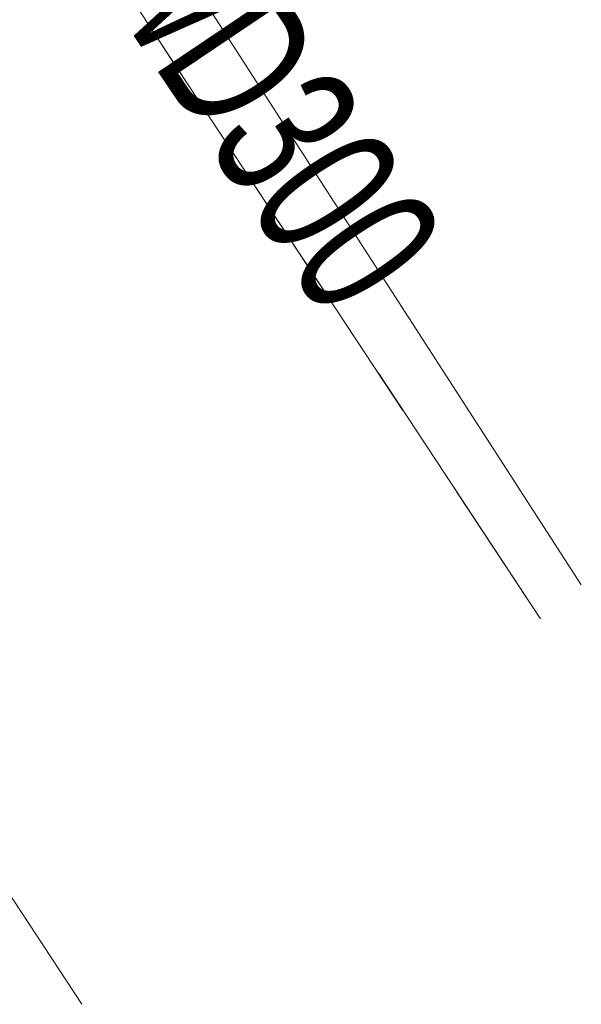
# Model space of a CAD drawing. Header units: metres. Extents: x 7504240 to 7504745, y 5782869 to 5783359.
# Tile 86 of 93: x 7504718.62 to 7504721.49, y 5783122.36 to 5783127.39. Entities that reach past the tile are written whole.
import ezdxf
from ezdxf.enums import TextEntityAlignment as Align

# ---------------------------------------------------------------- set-up
doc = ezdxf.new("R2010")
doc.units = ezdxf.units.M
doc.header["$MEASUREMENT"] = 0
doc.linetypes.add('1.5_0.5', pattern=[2, 1.5, -0.5])
for name, color, linetype in [('jezdnia', 7, 'CONTINUOUS'), ('przewód wodociągowy', 7, 'CONTINUOUS'), ('przewód wodociągowy-Atr1', 7, 'CONTINUOUS')]:
    doc.layers.add(name, color=color, linetype=linetype)
doc.styles.get("Standard").update_dxf_attribs({"font": 'Working1250', "width": 0.75})

msp = doc.modelspace()

# ---------------------------------------------------------------- linework, layer by layer
at = {"layer": 'jezdnia', "color": 7, "linetype": '1.5_0.5', "lineweight": 18, "flags": 128}
for points in [[(7504721.281, 5783124.329), (7504710.4, 5783140.84), (7504707.9, 5783139.18), (7504707.15, 5783140), (7504706.85, 5783140.22), (7504706.58, 5783140.4), (7504706.25, 5783140.51), (7504705.88, 5783140.52), (7504705.56, 5783140.39), (7504704.13, 5783138.46), (7504697.66, 5783141.85), (7504698.65, 5783144.15), (7504698.87, 5783144.8), (7504699.77, 5783147.45), (7504699.97, 5783149.96), (7504699.88, 5783150.96), (7504701.77, 5783150.87), (7504701.76, 5783151.99), (7504701.15, 5783154.36), (7504699.72, 5783157.04), (7504694.57, 5783165.13), (7504640.76, 5783248.61), (7504632.21, 5783261.86), (7504629.22, 5783266.51), (7504609.35, 5783296.76), (7504588.99, 5783327.58), (7504588.83, 5783327.75), (7504588.46, 5783328.09), (7504588.08, 5783328.41), (7504587.67, 5783328.7), (7504587.24, 5783328.95), (7504586.79, 5783329.18), (7504586.33, 5783329.37), (7504586.22, 5783329.41), (7504585.74, 5783329.56), (7504585.26, 5783329.68), (7504584.76, 5783329.76), (7504584.26, 5783329.8), (7504583.76, 5783329.81), (7504583.27, 5783329.78), (7504582.77, 5783329.71), (7504582.28, 5783329.61), (7504580.26, 5783328.03), (7504579.4, 5783326.65), (7504578.86, 5783325.39), (7504578.36, 5783323.84), (7504578.56, 5783322.04), (7504579.94, 5783319.98), (7504580.88, 5783318.49), (7504577.57, 5783316.99), (7504574.98, 5783320.15), (7504567.49, 5783329.3), (7504572.18, 5783333.11), (7504574.6, 5783335.03), (7504576.32, 5783337.09), (7504576.55, 5783337.47), (7504576.79, 5783337.92), (7504577, 5783338.37), (7504577.18, 5783338.83), (7504577.34, 5783339.31), (7504577.47, 5783339.79), (7504577.58, 5783340.28), (7504577.65, 5783340.77), (7504577.7, 5783341.27), (7504577.72, 5783341.77), (7504577.71, 5783342.27), (7504577.69, 5783342.63), (7504577.63, 5783343.13), (7504577.54, 5783343.62), (7504577.444, 5783344.05)], [(7504707.9, 5783139.18), (7504710.4, 5783140.84), (7504721.281, 5783124.329)], [(7504718.941, 5783122.362), (7504707.9, 5783139.18)]]:
    msp.add_lwpolyline(points, dxfattribs=at)
at = {"layer": 'przewód wodociągowy', "color": 5, "linetype": 'Continuous', "lineweight": 18, "flags": 128}
msp.add_lwpolyline([(7504702.56, 5783154.38), (7504706.86, 5783147.1), (7504707.08, 5783146.84), (7504721.489, 5783124.504)], dxfattribs=at)

# ---------------------------------------------------------------- texts
at = {"layer": 'przewód wodociągowy-Atr1', "color": 5, "width": 0.667}
msp.add_text('wD300', height=0.75, rotation=303.958, dxfattribs=at).set_placement((7504719.922, 5783126.913), align=Align.MIDDLE_CENTER)

doc.saveas('drawing.dxf')
